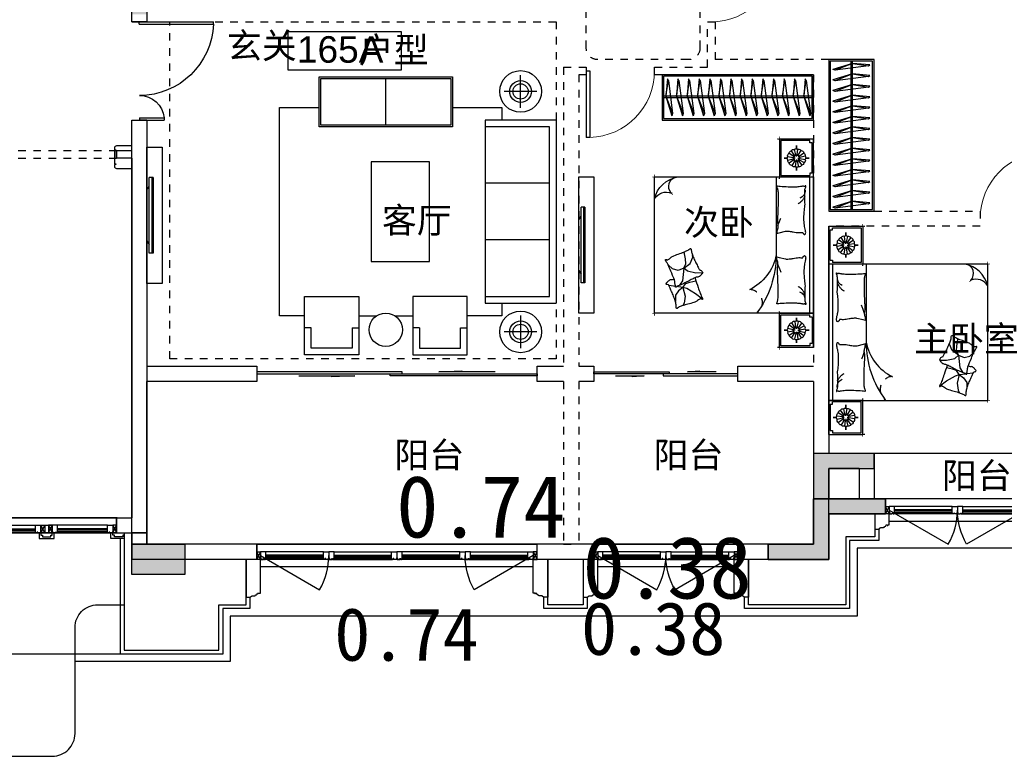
# Model space of a CAD drawing. Header units: millimetres. Extents: x 296296 to 297283, y 219875 to 220035.
# Tile 207 of 256: x 297111 to 297124, y 220002 to 220012. Entities that reach past the tile are written whole.
import ezdxf

# ---------------------------------------------------------------- set-up
doc = ezdxf.new("R2010")
doc.units = ezdxf.units.MM
for name, pattern in [('185洋房-东边套-1F南入（报建版）-旧规$0$DASH', [0.35, 0.25, -0.1]), ('185洋房-东边套-1F南入（报建版）-旧规$0$洋房户型$0$_DASH', [0.6, 0.4, -0.2]), ('185洋房-东边套-1F南入（报建版）-旧规$0$洋房户型$0$CONTINOUS', [0]), ('185洋房-东边套-1F南入（报建版）-旧规$0$洋房户型$0$XU-140-SF-N1$0$DASH', [0.35, 0.25, -0.1]), ('CONTINOUS', [0]), ('DASH', [0.35, 0.25, -0.1]), ('洋房核心筒（1F南入）$0$洋房核心筒（1F南入）$0$DASH', [0.35, 0.25, -0.1])]:
    doc.linetypes.add(name, pattern=pattern)
doc.layers.add('$面积结果', color=7, linetype='Continuous')
doc.layers.add('面积线', color=6, linetype='Continuous')
doc.layers.add('面校面积', color=1, linetype='CONTINOUS', lineweight=0)
doc.styles.add('dw', font='simhei.ttf')
doc.styles.get("Standard").update_dxf_attribs({"font": 'arial.ttf'})

# ---------------------------------------------------------------- blocks, each defined once
blk = doc.blocks.new('洋房核心筒（1F南入）$0$seyesryhertyheryetrye')
at = {"color": 253}
blk.add_lwpolyline([(22073, 23950), (22023, 23950), (22023, 23850), (22073, 23850)], close=True, dxfattribs=at)
for points in [[(22023, 23850), (22073, 23950)], [(22023, 23950), (22073, 23850)]]:
    blk.add_lwpolyline(points, dxfattribs=at)
blk = doc.blocks.new('*U952')
at = {"color": 253}
for points in [[(7870, 815), (7870, 900), (7800, 900), (7800, 820), (7805, 820), (7805, 800), (7840, 800), (7840, 810), (7850, 810), (7850, 800), (7860, 800)], [(8730, 815), (8730, 900), (8800, 900), (8800, 820), (8795, 820), (8795, 800), (8760, 800), (8760, 810), (8750, 810), (8750, 800), (8740, 800)]]:
    blk.add_lwpolyline(points, close=True, dxfattribs=at)
for points in [[(7860, 800), (8740, 800)], [(7870, 900), (8730, 900)], [(7870, 855), (8730, 855)], [(7870, 845), (8730, 845)], [(7870, 835), (8730, 835)], [(7870, 815), (8730, 815)]]:
    blk.add_lwpolyline(points, dxfattribs=at)
blk = doc.blocks.new('*U953')
at = {"color": 253}
for points in [[(8070, 815), (8070, 900), (8000, 900), (8000, 820), (8005, 820), (8005, 800), (8040, 800), (8040, 810), (8050, 810), (8050, 800), (8060, 800)], [(8730, 815), (8730, 900), (8800, 900), (8800, 820), (8795, 820), (8795, 800), (8760, 800), (8760, 810), (8750, 810), (8750, 800), (8740, 800)]]:
    blk.add_lwpolyline(points, close=True, dxfattribs=at)
for points in [[(8060, 800), (8740, 800)], [(8070, 900), (8730, 900)], [(8070, 855), (8730, 855)], [(8070, 845), (8730, 845)], [(8070, 835), (8730, 835)], [(8070, 815), (8730, 815)]]:
    blk.add_lwpolyline(points, dxfattribs=at)
blk = doc.blocks.new('洋房核心筒（1F南入）')
at = {"color": 253}
for p, q in [((12700, 9800), (12700, 7000)), ((12900, 7000), (12900, 9600)), ((12700, 7000), (12900, 7000)), ((12900, 5700), (12700, 5700)), ((12700, 5700), (12700, 5300)), ((12900, 5300), (12900, 5700)), ((12700, 5300), (12700, 250)), ((13100, 5300), (12900, 5300)), ((12900, 5200), (13100, 5200)), ((12900, 5200), (12900, 450)), ((13100, 5200), (13100, 5300)), ((13100, 450), (12900, 450)), ((13100, 250), (13100, 450)), ((13100, 250), (12700, 250))]:
    blk.add_line(p, q, dxfattribs=at)
at = {"color": 253, "linetype": 'DASH'}
for p, q in [((12900, 7000), (12700, 7000)), ((12700, 5700), (12900, 5700)), ((13100, 5300), (13100, 5200))]:
    blk.add_line(p, q, dxfattribs=at)
at = {"color": 253, "linetype": '洋房核心筒（1F南入）$0$洋房核心筒（1F南入）$0$DASH'}
for p, q in [((14600, 5300, 800), (13100, 5300, 800)), ((14600, 5200, 800), (13100, 5200, 800))]:
    blk.add_line(p, q, dxfattribs=at)
at = {"color": 253}
blk.add_lwpolyline([(12900, 5360), (13100, 5360, -0.414214), (13130, 5330), (13130, 5310), (13110, 5310), (13110, 5298), (13130, 5298), (13130, 5125), (13110, 5125), (13110, 5113), (13130, 5113), (13130, 5093, -0.414214), (13100, 5063), (12900, 5063)], format="xyb", dxfattribs=at)
for points in [[(13100, 450), (19100, 450)], [(13000, 250), (13000, 175), (13175, 175), (13175, 250)], [(14125, 250), (14125, 175), (13925, 175), (13925, 250)]]:
    blk.add_lwpolyline(points, dxfattribs=at)
for points in [[(13950, 250), (14100, 250), (14100, 350), (13950, 350)], [(13150, 220), (13150, 250), (13000, 250), (13000, 220), (13020, 220), (13020, 200), (13130, 200), (13130, 220)], [(13950, 220), (13950, 250), (14100, 250), (14100, 220), (14080, 220), (14080, 200), (13970, 200), (13970, 220)]]:
    blk.add_lwpolyline(points, close=True, dxfattribs=at)
at = {"color": 253, "xscale": -1}
for name, p in [('洋房核心筒（1F南入）$0$seyesryhertyheryetrye', (35173, -23600)), ('洋房核心筒（1F南入）$0$seyesryhertyheryetrye', (36023, -23600)), ('*U952', (22900, -550))]:
    blk.add_blockref(name, p, dxfattribs=at)
at = {"color": 253}
for name, p in [('*U953', (5150, -550)), ('洋房核心筒（1F南入）$0$seyesryhertyheryetrye', (-7973, -23600))]:
    blk.add_blockref(name, p, dxfattribs=at)
blk = doc.blocks.new('qAEWTW4ygrewyhreyteutu')
blk.add_hatch(color=253).paths.add_polyline_path([(1011275, 180658), (1011275, 180858), (1010475, 180858), (1010475, 179658), (1009875, 179658), (1009875, 179458), (1010675, 179458), (1010675, 180658)])
blk.add_hatch(color=253).paths.add_polyline_path([(1002175, 179658), (1002175, 179258), (1001475, 179258), (1001475, 179658)], flags=0)
at = {"color": 253}
for points in [[(1009875, 179658), (1009875, 179458), (1010675, 179458), (1010675, 180658), (1011275, 180658), (1011275, 180858), (1010475, 180858), (1010475, 179658), (1009875, 179658)], [(1002175, 179658), (1002175, 179258), (1001475, 179258), (1001475, 179658), (1002175, 179658)]]:
    blk.add_lwpolyline(points, close=True, dxfattribs=at)
blk = doc.blocks.new('dzuerujfysiktuykluyikyuj')
h = blk.add_hatch()
h.set_pattern_fill('钢筋混凝土', color=253, scale=100)
h.set_pattern_definition([(45, (0, 0), (-176.776695, 176.776695), []), (50, (0, 0), (717.26018, -62.75213), [75, -825]), (355, (0, 0), (-138.75133, 752.19213), [60, -660]), (100.4514, (59.8, -5.2), (578.5094, 689.43954), [63.7402, -701.1421]), (46.1842, (0, 200), (1067.24105, -165.519), [112.5, -1237.5]), (96.6356, (88.9, 186.2), (934.6627, 974.1179), [95.6103, -1051.713]), (351.1842, (0, 200), (934.6619, 974.1186), [90, -990]), (21, (100, 150), (596.90705, -402.6189), [75, -825]), (326, (100, 150), (243.31533, 725.15005), [60, -660]), (71.4514, (149.74, 116.45), (840.22263, 322.5305), [63.7402, -701.1421]), (37.5, (0, 0), (12.159855, 332.893854), [0, -652, 0, -670, 0, -662.5]), (7.5, (0, 0), (263.06954, 394.41171), [0, -382, 0, -637, 0, -252.5]), (327.5, (-223, 0), (533.822436, -22.55487), [0, -250, 0, -780, 0, -1035]), (317.5, (-323, 0), (583.18617, 100.10498), [0, -325, 0, -518, 0, -735])])
h.paths.add_polyline_path([(1106525, 389058), (1106525, 387258), (1106275, 387258), (1106275, 389058)])
h.paths.add_polyline_path([(1120675, 389058), (1120675, 387258), (1120425, 387258), (1120425, 389058)])
h.paths.add_polyline_path([(1088475, 389058), (1088475, 387258), (1088225, 387258), (1088225, 389058)])
h.paths.add_polyline_path([(1138725, 389058), (1138725, 387258), (1138475, 387258), (1138475, 389058)])
h.paths.add_polyline_path([(1113575, 387858), (1113575, 384858), (1113375, 384858), (1113375, 387858)])
h.paths.add_polyline_path([(1143675, 392958), (1143675, 391158), (1143475, 391158), (1143475, 392758), (1143175, 392758), (1143175, 392958)])
h.paths.add_polyline_path([(1083475, 392758), (1083475, 391158), (1083275, 391158), (1083275, 392958), (1083775, 392958), (1083775, 392758)])
h.paths.add_polyline_path([(1127075, 392758), (1127075, 391258), (1126875, 391258), (1126875, 392958), (1127425, 392958), (1127425, 392758)])
h.paths.add_polyline_path([(1100075, 392958), (1100075, 391258), (1099875, 391258), (1099875, 392758), (1099525, 392758), (1099525, 392958)])
h.paths.add_polyline_path([(1132275, 392958), (1132275, 391258), (1132075, 391258), (1132075, 392758), (1131725, 392758), (1131725, 392958)])
h.paths.add_polyline_path([(1094875, 392758), (1094875, 391258), (1094675, 391258), (1094675, 392958), (1095225, 392958), (1095225, 392758)])
h.paths.add_polyline_path([(1113975, 380258), (1113975, 380058), (1113375, 380058), (1113375, 381858), (1113575, 381858), (1113575, 380258)])
h.paths.add_polyline_path([(1145775, 392358), (1145775, 390658), (1145575, 390658), (1145575, 392158), (1145125, 392158), (1145125, 392358)])
h.paths.add_polyline_path([(1081375, 392158), (1081375, 390658), (1081175, 390658), (1081175, 392358), (1081825, 392358), (1081825, 392158)])
h.paths.add_polyline_path([(1141975, 380058), (1141975, 379458), (1141175, 379458), (1141175, 379658), (1141775, 379658), (1141775, 380258), (1142725, 380258), (1142725, 380058)])
h.paths.add_polyline_path([(1109775, 380058), (1109775, 379458), (1108975, 379458), (1108975, 379658), (1109575, 379658), (1109575, 380258), (1110525, 380258), (1110525, 380058)])
h.paths.add_polyline_path([(1117975, 379658), (1117975, 379458), (1117175, 379458), (1117175, 380058), (1116425, 380058), (1116425, 380258), (1117375, 380258), (1117375, 379658)])
h.paths.add_polyline_path([(1085775, 379658), (1085775, 379458), (1084975, 379458), (1084975, 380058), (1084225, 380058), (1084225, 380258), (1085175, 380258), (1085175, 379658)])
h.paths.add_polyline_path([(1115675, 392758), (1115675, 391158), (1115475, 391158), (1115475, 392158), (1115175, 392158), (1115175, 392358), (1115475, 392358), (1115475, 392958), (1115975, 392958), (1115975, 392758)])
h.paths.add_polyline_path([(1111475, 392158), (1111475, 391158), (1111275, 391158), (1111275, 392758), (1110975, 392758), (1110975, 392958), (1111475, 392958), (1111475, 392358), (1111775, 392358), (1111775, 392158)])
h.paths.add_polyline_path([(1130800, 387258), (1130800, 386658), (1128350, 386658), (1128350, 387258), (1128550, 387258), (1128550, 386858), (1130600, 386858), (1130600, 387258)])
h.paths.add_polyline_path([(1098600, 387258), (1098600, 386658), (1096150, 386658), (1096150, 387258), (1096350, 387258), (1096350, 386858), (1098400, 386858), (1098400, 387258)])
h.paths.add_polyline_path([(1128550, 389158), (1128550, 388743), (1128350, 388743), (1128350, 389358), (1130800, 389358), (1130800, 388743), (1130600, 388743), (1130600, 389158)])
h.paths.add_polyline_path([(1098600, 389358), (1098600, 388743), (1098400, 388743), (1098400, 389158), (1096350, 389158), (1096350, 388743), (1096150, 388743), (1096150, 389358)])
h.paths.add_polyline_path([(1125275, 392958), (1125275, 390058), (1125075, 390058), (1125075, 392758), (1124675, 392758), (1124675, 392958)])
h.paths.add_polyline_path([(1101875, 392758), (1101875, 390058), (1101675, 390058), (1101675, 392958), (1102275, 392958), (1102275, 392758)])
h.paths.add_polyline_path([(1093075, 392958), (1093075, 390058), (1092875, 390058), (1092875, 392758), (1092475, 392758), (1092475, 392958)])
h.paths.add_polyline_path([(1134075, 392758), (1134075, 390058), (1133875, 390058), (1133875, 392958), (1134475, 392958), (1134475, 392758)])
h.paths.add_polyline_path([(1145775, 383408), (1145775, 380058), (1145175, 380058), (1145175, 380258), (1145575, 380258), (1145575, 383408)])
h.paths.add_polyline_path([(1081775, 380258), (1081775, 380058), (1081175, 380058), (1081175, 383408), (1081375, 383408), (1081375, 380258)])
h.paths.add_polyline_path([(1100775, 386658), (1100775, 388108), (1100575, 388108), (1100575, 386658)])
h.paths.add_polyline_path([(1100775, 388708), (1100775, 389358), (1099875, 389358), (1099875, 389158), (1100575, 389158), (1100575, 388708)])
h.paths.add_polyline_path([(1126375, 386658), (1126375, 388108), (1126175, 388108), (1126175, 386658)])
h.paths.add_polyline_path([(1126375, 388708), (1126375, 389158), (1127075, 389158), (1127075, 389358), (1126175, 389358), (1126175, 388708)])
h.paths.add_polyline_path([(1094175, 389158), (1094175, 386658), (1093975, 386658), (1093975, 389358), (1094875, 389358), (1094875, 389158)])
h.paths.add_polyline_path([(1132975, 389358), (1132975, 386658), (1132775, 386658), (1132775, 389158), (1132075, 389158), (1132075, 389358)])
h.paths.add_polyline_path([(1088475, 392958), (1088475, 392158), (1088075, 392158), (1088075, 392958)])
h.paths.add_polyline_path([(1106675, 392958), (1106675, 392158), (1106275, 392158), (1106275, 392958)])
h.paths.add_polyline_path([(1094175, 379658), (1094175, 379258), (1093475, 379258), (1093475, 379658)])
h.paths.add_polyline_path([(1101275, 379658), (1101275, 379258), (1100575, 379258), (1100575, 379658)])
h.paths.add_polyline_path([(1126375, 379658), (1126375, 379258), (1125675, 379258), (1125675, 379658)])
h.paths.add_polyline_path([(1133475, 379658), (1133475, 379258), (1132775, 379258), (1132775, 379658)])
h.paths.add_polyline_path([(1138875, 392958), (1138875, 392158), (1138475, 392158), (1138475, 392958)])
h.paths.add_polyline_path([(1120675, 392958), (1120675, 392158), (1120275, 392158), (1120275, 392958)])
at = {"color": 253}
for points in [[(1141975, 380058), (1141975, 379458), (1141175, 379458), (1141175, 379658), (1141775, 379658), (1141775, 380258), (1142725, 380258), (1142725, 380058), (1141975, 380058)], [(1133475, 379658), (1133475, 379258), (1132775, 379258), (1132775, 379658), (1133475, 379658)]]:
    blk.add_lwpolyline(points, close=True, dxfattribs=at)
blk = doc.blocks.new('eqrujhe5tjyrk6ryakyrkjyrautu')
at = {"color": 253}
blk.add_lwpolyline([(862235, 428424), (860735, 428424), (860735, 427924), (862235, 427924)], close=True, dxfattribs=at)
for s, height, p in [('玄关', 337.6, (859931, 428074)), ('165A', 350, (860855, 428018)), ('户型', 337.6, (861672, 428018)), ('客厅', 337.6, (861977, 425769)), ('次卧', 337.6, (865964, 425743)), ('主卧室', 337.6, (869003, 424202)), ('阳台', 337.6, (862142, 422670)), ('阳台', 337.6, (865564, 422670)), ('阳台', 337.6, (869371, 422397))]:
    blk.add_text(s, height=height, dxfattribs=at).set_placement(p)
blk = doc.blocks.new('*U1017')
at = {"color": 253}
blk.add_lwpolyline([(0, 460), (0, -40), (50, -40), (50, -37), (57, -37), (57, -34), (60, -34, 0.414214), (67, -27), (67, -24), (74, -24), (74, -21), (115, -21), (115, -16), (125, -16), (125, -6), (130, -6, 0.403991), (150, 15), (160, 15), (160, 12, 1), (170, 12), (170, 15), (190, 15), (190, 460)], format="xyb", dxfattribs=at)
blk = doc.blocks.new('*U1018')
at = {"color": 253}
blk.add_lwpolyline([(0, 160), (0, -40), (50, -40), (50, -37), (57, -37), (57, -34), (60, -34, 0.414214), (67, -27), (67, -24), (74, -24), (74, -21), (115, -21), (115, -16), (125, -16), (125, -6), (130, -6, 0.403991), (150, 15), (160, 15), (160, 12, 1), (170, 12), (170, 15), (190, 15), (190, 160)], format="xyb", dxfattribs=at)
blk = doc.blocks.new('*U1019')
at = {"color": 253}
blk.add_lwpolyline([(0, 460), (0, -40), (50, -40), (50, -37), (57, -37), (57, -34), (60, -34, 0.414214), (67, -27), (67, -24), (74, -24), (74, -21), (115, -21), (115, -16), (125, -16), (125, -6), (130, -6, 0.403991), (150, 15), (160, 15), (160, 12, 1), (170, 12), (170, 15), (190, 15), (190, 460)], format="xyb", dxfattribs=at)
blk = doc.blocks.new('*U1021')
at = {"color": 253}
for points in [[(7970, 815), (7970, 900), (7900, 900), (7900, 820), (7905, 820), (7905, 800), (7940, 800), (7940, 810), (7950, 810), (7950, 800), (7960, 800)], [(8730, 815), (8730, 900), (8800, 900), (8800, 820), (8795, 820), (8795, 800), (8760, 800), (8760, 810), (8750, 810), (8750, 800), (8740, 800)]]:
    blk.add_lwpolyline(points, close=True, dxfattribs=at)
for points in [[(7960, 800), (8740, 800)], [(7970, 900), (8730, 900)], [(7970, 855), (8730, 855)], [(7970, 845), (8730, 845)], [(7970, 835), (8730, 835)], [(7970, 815), (8730, 815)]]:
    blk.add_lwpolyline(points, dxfattribs=at)
blk = doc.blocks.new('185洋房外包（1F南入）-东(报建版）$0$seyesryhertyheryetrye')
at = {"color": 253}
blk.add_lwpolyline([(22073, 23950), (22023, 23950), (22023, 23850), (22073, 23850)], close=True, dxfattribs=at)
for points in [[(22023, 23850), (22073, 23950)], [(22023, 23950), (22073, 23850)]]:
    blk.add_lwpolyline(points, dxfattribs=at)
blk = doc.blocks.new('185洋房外包（1F南入）-东(报建版）')
at = {"color": 253, "linetype": 'Continuous'}
for p, q in [((29250, 700), (28300, 700)), ((28300, 700), (28300, 100)), ((29250, 500), (29250, 700)), ((29250, 500), (28500, 500)), ((28500, 500), (28500, -100)), ((19300, 250), (19300, -100)), ((19500, 250), (19300, 250)), ((19500, 250), (19500, 100)), ((20950, 100), (19500, 100)), ((20950, -100), (20950, 100)), ((25400, 100), (24650, 100)), ((24650, -100), (24650, 100)), ((25400, -100), (25400, 100)), ((28300, 100), (27300, 100)), ((27300, -100), (27300, 100)), ((20950, -100), (19300, -100)), ((25400, -100), (24650, -100)), ((28500, -100), (27300, -100))]:
    blk.add_line(p, q, dxfattribs=at)
at = {"color": 253}
for points in [[(16100, 13850), (30575, 13850), (30575, 13250), (32750, 13250), (32750, 11315), (33050, 11315), (33050, 3185), (32750, 3185), (32750, 50), (28875, 50), (28875, -850), (20600, -850), (20600, -1450), (18550, -1450)], [(31150, 700), (29250, 700)], [(29110, 500), (29110, 200), (28725, 200), (28725, -700), (27440, -700), (27440, -100)], [(31100, 400), (29300, 400)], [(29160, 300), (29160, 150), (28775, 150), (28775, -750), (27390, -750), (27390, -600)], [(20860, -600), (20860, -750), (20500, -750), (20500, -1350), (19150, -1350), (19150, 175)], [(19200, 250), (19200, -1300), (20450, -1300), (20450, -700), (20810, -700), (20810, -100)], [(24650, 100), (20950, 100)], [(27300, 100), (25400, 100)], [(25260, -100), (25260, -700), (24790, -700), (24790, -100)], [(24600, -200), (21000, -200)], [(27250, -200), (25450, -200)], [(25310, -600), (25310, -750), (24740, -750), (24740, -600)], [(19150, -1350), (16100, -1350)]]:
    blk.add_lwpolyline(points, dxfattribs=at)
for points in [[(29300, 550), (30079, 100, 0.131652), (30200, 550)], [(31100, 550), (30321, 100, -0.131652), (30200, 550)], [(21000, -50), (21779, -500, 0.131652), (21900, -50)], [(24600, -50), (23821, -500, -0.131652), (23700, -50)], [(25450, -50), (26229, -500, 0.131652), (26350, -50)], [(27250, -50), (26471, -500, -0.131652), (26350, -50)], [(16100, -2700), (18250, -2700, 0.414214), (18550, -2400), (18550, -1000, -0.414214), (18850, -700), (19200, -700)]]:
    blk.add_lwpolyline(points, format="xyb", dxfattribs=at)
at = {"color": 253, "xscale": -1}
for name, p in [('185洋房外包（1F南入）-东(报建版）$0$seyesryhertyheryetrye', (51323, -23350)), ('*U1021', (38100, -300)), ('185洋房外包（1F南入）-东(报建版）$0$seyesryhertyheryetrye', (43023, -23950)), ('*U1021', (29800, -900)), ('*U1021', (31600, -900)), ('185洋房外包（1F南入）-东(报建版）$0$seyesryhertyheryetrye', (47473, -23950)), ('*U1021', (34250, -900)), ('*U1019', (24790, -560)), ('*U1017', (27440, -560))]:
    blk.add_blockref(name, p, dxfattribs=at)
at = {"color": 253}
for name, p in [('*U1021', (22300, -300)), ('*U1021', (14000, -900)), ('*U1021', (15800, -900)), ('185洋房外包（1F南入）-东(报建版）$0$seyesryhertyheryetrye', (2577, -23950)), ('*U1021', (18450, -900)), ('185洋房外包（1F南入）-东(报建版）$0$seyesryhertyheryetrye', (5227, -23950))]:
    blk.add_blockref(name, p, dxfattribs=at)
at = {"color": 253, "extrusion": (0, 0, -1), "xscale": -1, "zscale": -1}
for name, p in [('*U1018', (-29110, 340)), ('*U1019', (-20810, -560)), ('*U1019', (-25260, -560))]:
    blk.add_blockref(name, p, dxfattribs=at)
blk = doc.blocks.new('185洋房-东边套-1F南入（报建版）-旧规$0$洋房户型$0$11A$C643C1FD2')
at = {"color": 253}
for points in [[(28, 343, -0.263368), (0, 361, -0.494818), (9, 380, -0.049225), (27, 382, -0.036831), (51, 380, -0.031893), (89, 372, 0.035782), (122, 365, 0.032941), (212, 359, 0.026564), (323, 365, 0.017905), (361, 370, -0.033397), (381, 373, -0.03204), (418, 372, 0.018442), (482, 369, 0.010837), (547, 370, 0.014624), (595, 373, 0.111249), (618, 380, -0.153708), (635, 384, -0.076444), (642, 382, -0.215512), (644, 380, -0.585858), (641, 377, 0.363489), (636, 375, 0.191716), (636, 363, -0.129675), (638, 346, -0.01735), (635, 330, 0.019326), (633, 315, 0.018818), (626, 246, 0.021828), (625, 187, 0.006204), (627, 153, 0.001963), (633, 46, 0.028341), (637, 10, -0.117014), (636, 1, -0.36606), (635, 0, -0.03973), (621, 3, -0.048309), (608, 8, 0.062981), (597, 12, 0.04058), (574, 16, 0.014345), (507, 18, 0.005484), (381, 17, 0.007153), (285, 14, 0.008762), (243, 12, -0.008153), (197, 9, -0.06251), (140, 13, 0.078669), (94, 15, 0.047825), (72, 10, -0.034494), (41, 3, -0.023571), (16, 0, -0.510228), (15, 1), (22, 31), (43, 114, 0.073041), (45, 133, 0.023305), (39, 194, 0.018299), (35, 217, -0.01097), (28, 255, -0.042281), (25, 290, -0.027201), (28, 343)], [(502, 369, 0.027842), (478, 358, 0.048685), (466, 350, 0.023666), (438, 326, 0.031223), (419, 305, 0.046801), (413, 297, 0.023191), (405, 281)], [(584, 375, 0.088153), (549, 371, 0.088153), (518, 356, 0.077547), (496, 334, 0.077547), (482, 307)], [(118, 16, 0.009729), (146, 25, 0.009729), (173, 35, 0.007971), (194, 44, 0.007971), (216, 54)]]:
    blk.add_lwpolyline(points, format="xyb", dxfattribs=at)
blk = doc.blocks.new('185洋房-东边套-1F南入（报建版）-旧规$0$洋房户型$0$11A$C5A527934')
at = {"color": 253}
for p, q in [((123, 492), (194, 399)), ((194, 399), (262, 281)), ((347, 321), (365, 401)), ((469, 493), (467, 400)), ((467, 400), (491, 290)), ((162, 260), (70, 248)), ((278, 232), (162, 260)), ((262, 281), (278, 232)), ((278, 232), (329, 269)), ((329, 269), (347, 321)), ((491, 290), (531, 243)), ((531, 243), (593, 327)), ((531, 243), (591, 268)), ((591, 268), (653, 265)), ((593, 327), (678, 361)), ((653, 265), (741, 250)), ((678, 361), (700, 358)), ((70, 248), (37, 230)), ((174, 132), (91, 132)), ((233, 175), (174, 132)), ((278, 232), (233, 175)), ((278, 232), (288, 147)), ((290, 134), (301, 49)), ((319, 194), (308, 186)), ((364, 226), (319, 194)), ((531, 243), (364, 226)), ((531, 243), (503, 169)), ((503, 169), (521, 95)), ((741, 250), (744, 244)), ((521, 95), (570, 39))]:
    blk.add_line(p, q, dxfattribs=at)
blk.add_lwpolyline([(405, 392, -0.025626), (395, 394, -0.0108), (278, 432, -0.00456), (199, 460, -0.01125), (168, 472, -0.069394), (151, 482, 0.079756), (136, 490, 0.106399), (123, 492, 0.328642), (119, 489, 0.299547), (121, 483, -0.189917), (126, 475, -0.033518), (127, 466, -0.075627), (127, 462, -0.053489), (124, 455, -0.017838), (113, 435, -0.038394), (98, 413, 0.059529), (88, 399, 0.035943), (79, 375, 0.011245), (56, 298, 0.006203), (47, 262, -0.010783), (41, 242, -0.019485), (37, 230, -0.005062), (19, 184, -0.101392), (4, 162, 0.223768), (0, 150, 0.25558), (3, 145, 0.081563), (17, 141, 0.071805), (32, 141, -0.069985), (48, 141, -0.03546), (102, 129, -0.029432), (164, 107, -0.001554), (194, 94, 0.00152), (224, 81, 0.004735), (256, 67, -0.00382), (296, 51, -0.296001), (315, 22, 0.649774), (335, 14, 0.02319), (339, 18, -0.0288), (342, 21, -0.005727), (348, 27, 0.004358), (356, 33, 0.027528), (371, 49, 0.046214), (379, 59, 0.194121), (381, 74, -0.133719), (382, 96, -0.005779), (389, 115, -0.008882)], format="xyb", dxfattribs=at)
blk.add_lwpolyline([(770, 299, 0.101392), (787, 321, -0.223768), (792, 332, -0.25558), (790, 337, -0.081563), (776, 342, -0.071805), (761, 344, 0.069985), (745, 345, 0.03546), (693, 361, 0.029432), (632, 388, 0.001554), (603, 403, -0.00152), (574, 418, -0.004735), (543, 434, 0.00382), (505, 453, 0.296001), (488, 484, 0.265444), (469, 493, -0.02319), (465, 489, 0.0288), (461, 486, 0.005727), (455, 482, -0.004358), (447, 475, -0.027528), (430, 461, -0.046214), (422, 452, -0.194121), (418, 437, 0.133719), (415, 415, 0.011505), (399, 377, 0.008882), (375, 329, 0.012426), (341, 267, -0.033612), (330, 244), (309, 193), (293, 154, 0.224341), (280, 142, -0.722772), (280, 134, -0.103513), (283, 134, 0.053465), (290, 134, 0.030109), (311, 130, -0.031436), (331, 126, -0.05324), (344, 125, 0.05518), (357, 125, 0.056271), (380, 119, 0.0108), (493, 73, 0.00456), (570, 39, 0.01125), (600, 24, 0.069394), (616, 12, -0.079756), (631, 3, -0.106399), (644, 0, -0.328642), (647, 3, -0.299547), (646, 9, 0.189917), (641, 17, 0.033518), (641, 26, 0.075627), (642, 30, 0.053489), (645, 37, 0.017838), (657, 56, 0.038394), (675, 77, -0.059529), (685, 91, -0.035943), (696, 113, -0.011245), (725, 189, -0.006203), (737, 224, 0.010783), (744, 244, 0.019485), (749, 255, 0.005062)], format="xyb", close=True, dxfattribs=at)
blk = doc.blocks.new('185洋房-东边套-1F南入（报建版）-旧规$0$洋房户型$0$11cdx床头灯2.0')
at = {"color": 253}
for p, q in [((0, 122), (0, 165)), ((-122, 0), (-165, 0)), ((-42, 10), (-114, 27)), ((-35, 25), (-95, 69)), ((-22, 37), (-61, 100)), ((-19, 0), (-38, 0)), ((-7, 42), (-18, 116)), ((0, 19), (0, 38)), ((10, 42), (27, 114)), ((19, 0), (38, 0)), ((25, 35), (69, 95)), ((37, 22), (100, 61)), ((42, 7), (116, 18)), ((122, 0), (165, 0)), ((-42, -7), (-116, -18)), ((-37, -22), (-100, -61)), ((-25, -35), (-69, -95)), ((-27, -114), (-10, -42)), ((0, -19), (0, -38)), ((0, -122), (0, -165)), ((19, -114), (7, -42)), ((63, -99), (23, -36)), ((35, -25), (96, -67)), ((42, -10), (114, -26))]:
    blk.add_line(p, q, dxfattribs=at)
for points in [[(0, 165), (0, 122)], [(-165, 0), (-122, 0)], [(165, 0), (122, -2)], [(0, -165), (0, -122)]]:
    blk.add_lwpolyline(points, dxfattribs=at)
for radius in [42.9, 38.2]:
    blk.add_circle((0, 0), radius, dxfattribs=at)
for centre, start, end in [((-82, 3), 142.9809, 212.5445), ((-75, 34), 120.4809, 190.0445), ((-56, 60), 97.9809, 167.5445), ((-28, 77), 75.4809, 145.0445), ((3, 82), 52.9809, 122.5445), ((34, 75), 30.4809, 100.0445), ((60, 56), 7.9809, 77.5445), ((77, 28), 345.4809, 55.0445), ((82, -3), 322.9809, 32.5445), ((-77, -28), 165.4809, 235.0445), ((-60, -56), 187.9809, 257.5445), ((-34, -75), 210.4809, 280.0445), ((-3, -82), 232.9809, 302.5445), ((28, -77), 255.4809, 325.0445), ((56, -60), 277.9809, 347.5445), ((75, -34), 300.4809, 10.0445)]:
    blk.add_arc(centre, 40.1, start, end, dxfattribs=at)
blk = doc.blocks.new('*U1344')
at = {"color": 253}
for p, q in [((-900, 0), (-1350, 0)), ((-1350, 0), (-1350, -450)), ((-1350, 0), (1400, 0)), ((900, 0), (-900, 0)), ((-900, 0), (-900, -2100)), ((-900, -450), (-900, 0)), ((900, -2100), (900, 0)), ((900, -450), (900, 0)), ((900, 0), (1400, 0)), ((1400, 0), (1400, -450)), ((-1330, -50), (-1330, -430)), ((-920, -430), (-920, -50)), ((900, -52), (-900, -52)), ((920, -430), (920, -50)), ((1380, -50), (1380, -430)), ((-1350, -450), (-900, -450)), ((-1330, -430), (-920, -430)), ((1400, -450), (900, -450)), ((1380, -430), (920, -430)), ((-900, -2100), (900, -2100))]:
    blk.add_line(p, q, dxfattribs=at)
at = {"color": 253, "linetype": '185洋房-东边套-1F南入（报建版）-旧规$0$洋房户型$0$CONTINOUS', "ltscale": 2.5}
blk.add_line((900, -494), (-130, -494), dxfattribs=at)
at = {"color": 253}
for points in [[(-1300, -20), (-1300, -50), (-1330, -50)], [(-950, -20), (-1300, -20)], [(-950, -20), (-950, -50), (-920, -50)], [(950, -20), (950, -50), (920, -50)], [(950, -20), (1350, -20)], [(1350, -20), (1350, -50), (1380, -50)]]:
    blk.add_lwpolyline(points, dxfattribs=at)
for points in [[(-1350, -333, 0, 18, 0), (-1350, -479, 10, 10, 0)], [(-900, -350, 0, 10, 0), (-900, -478, 10, 10, 0)], [(900, -350, 0, 10, 0), (900, -478, 10, 10, 0)], [(1400, -333, 0, 18, 0), (1400, -479, 10, 10, 0)], [(-1381, -450, 10, 0, 0), (-1203, -450, 10, 10, 0)], [(-873, -450, 18, 0, 0), (-1032, -450, 10, 10, 0)], [(873, -450, 18, 0, 0), (1032, -450, 10, 10, 0)], [(1431, -450, 10, 0, 0), (1253, -450, 10, 10, 0)], [(668, -1859, 10, 0, 0.374242), (834, -1895, 10, 10, -2.21586)], [(686, -1864, 10, 0, -0.177019), (693, -1996, 10, 10, 2.21586)], [(-900, -2005, 0, 10, 0), (-900, -2130, 10, 10, 0)], [(900, -1959, 0, 10, 0), (900, -2130, 10, 10, 0)], [(-658, -2100, 0, 10, 0), (-930, -2100, 10, 10, 0)], [(775, -2100, 0, 10, 0), (930, -2100, 10, 10, 0)]]:
    blk.add_lwpolyline(points, format="xyseb", dxfattribs=at)
at = {"color": 253, "linetype": '185洋房-东边套-1F南入（报建版）-旧规$0$洋房户型$0$CONTINOUS', "ltscale": 2.5}
for centre, radius, start, end in [((-129, -1776), 1282, 90.0349, 126.977), ((-11, -1125), 642, 100.6846, 154.0789), ((516, -1721), 392, 284.3566, 348.6983), ((774, -1782), 130, 228.545, 346.4387), ((519, -1945), 181, 301.1833, 22.2062)]:
    blk.add_arc(centre, radius, start, end, dxfattribs=at)
at = {"color": 253, "linetype": '185洋房-东边套-1F南入（报建版）-旧规$0$洋房户型$0$XU-140-SF-N1$0$DASH', "ltscale": 2.5}
blk.add_arc((-758, -855), 176, 5.1884, 143.8787, dxfattribs=at)
at = {"color": 253, "xscale": -1}
for name, p in [('185洋房-东边套-1F南入（报建版）-旧规$0$洋房户型$0$11cdx床头灯2.0', (-1125, -225)), ('185洋房-东边套-1F南入（报建版）-旧规$0$洋房户型$0$11A$C643C1FD2', (-140, -486))]:
    blk.add_blockref(name, p, dxfattribs=at)
at = {"color": 253}
for name, p in [('185洋房-东边套-1F南入（报建版）-旧规$0$洋房户型$0$11A$C643C1FD2', (140, -486)), ('185洋房-东边套-1F南入（报建版）-旧规$0$洋房户型$0$11cdx床头灯2.0', (1150, -225)), ('185洋房-东边套-1F南入（报建版）-旧规$0$洋房户型$0$11A$C5A527934', (-836, -1956))]:
    blk.add_blockref(name, p, dxfattribs=at)
blk = doc.blocks.new('185洋房-东边套-1F南入（报建版）-旧规$0$洋房户型$0$11A$C17570B11')
at = {"color": 253}
for p, q in [((0, 0), (-211, -33)), ((0, 0), (229, -90)), ((-211, -33), (-230, -20)), ((-211, -33), (229, -90)), ((229, -90), (259, -79))]:
    blk.add_line(p, q, dxfattribs=at)
blk.add_lwpolyline([(-230, -20), (0, 0), (259, -79)], dxfattribs=at)
blk = doc.blocks.new('*U1350')
at = {"color": 253}
for points in [[(50, 0), (2050, 0), (2050, -600), (50, -600)], [(70, -20), (2030, -20), (2030, -580), (70, -580)]]:
    blk.add_lwpolyline(points, close=True, dxfattribs=at)
for points in [[(70, -285), (2030, -285)], [(70, -305), (2030, -305)]]:
    blk.add_lwpolyline(points, dxfattribs=at)
at = {"color": 253, "rotation": 270}
for p in [(180, -285), (320, -285), (460, -285), (600, -285), (740, -285), (880, -285), (1020, -285), (1160, -285), (1300, -285), (1440, -285), (1580, -285), (1720, -285), (1860, -285), (2000, -285)]:
    blk.add_blockref('185洋房-东边套-1F南入（报建版）-旧规$0$洋房户型$0$11A$C17570B11', p, dxfattribs=at)
blk = doc.blocks.new('*U1369')
at = {"color": 253}
for p, q in [((82, 1227), (31, 1227)), ((31, 1110), (31, 1227)), ((65, 1227), (65, 227)), ((82, 1227), (82, 227)), ((0, 1063), (31, 1110)), ((0, 391), (0, 1063)), ((31, 345), (31, 1110)), ((0, 391), (31, 345)), ((31, 227), (31, 345)), ((82, 227), (31, 227))]:
    blk.add_line(p, q, dxfattribs=at)
blk.add_lwpolyline([(200, -173), (0, -173), (0, 1627), (200, 1627)], close=True, dxfattribs=at)
blk = doc.blocks.new('185洋房-东边套-1F南入（报建版）-旧规$0$洋房户型$0$11Sofa_1_ICDA')
at = {"color": 253}
for p, q in [((-850, 1100), (-850, -1100)), ((0, 1100), (-850, 1100)), ((0, 1100), (0, -1100)), ((-80, 1020), (-850, 1020)), ((-80, -1020), (-80, 1020)), ((-80, 340), (-850, 340)), ((-80, -340), (-850, -340)), ((-850, -1020), (-80, -1020)), ((-850, -1100), (0, -1100))]:
    blk.add_line(p, q, dxfattribs=at)
blk = doc.blocks.new('185洋房-东边套-1F南入（报建版）-旧规$0$洋房户型$0$11Sofa_4_ICDA')
at = {"color": 253}
for p, q in [((80, 325), (0, 325)), ((80, 325), (25, 325)), ((571, 325), (625, 325)), ((571, 325), (651, 325))]:
    blk.add_line(p, q, dxfattribs=at)
for points in [[(651, 0), (651, 700), (0, 700), (0, 0), (651, 0), (651, 325)], [(80, 325), (80, 80), (571, 80), (571, 325)], [(80, 325), (80, 80), (571, 80), (571, 325)]]:
    blk.add_lwpolyline(points, dxfattribs=at)
blk = doc.blocks.new('185洋房-东边套-1F南入（报建版）-旧规$0$洋房户型$0$11Sofa_5_ICDA')
at = {"color": 253}
for points in [[(0, 0), (1600, 0), (1600, -600), (0, -600)], [(20, -20), (1580, -20), (1580, -580), (20, -580)]]:
    blk.add_lwpolyline(points, close=True, dxfattribs=at)
blk.add_lwpolyline([(800, -580), (800, -20)], dxfattribs=at)
blk = doc.blocks.new('*U1371')
at = {"color": 253}
for p, q in [((-425, 1246), (-425, 1639)), ((-229, 1443), (-621, 1443)), ((-2367, -1249), (-2149, -1249)), ((-1937, -1249), (-1718, -1249)), ((-425, -1246), (-425, -1639)), ((-229, -1443), (-621, -1443))]:
    blk.add_line(p, q, dxfattribs=at)
for points in [[(-3018, -1249), (-3318, -1249), (-3318, 1249), (-2843, 1249)], [(-1243, 1249), (-650, 1249), (-650, 1100)], [(-650, -1100), (-650, -1249), (-1067, -1249)]]:
    blk.add_lwpolyline(points, dxfattribs=at)
blk.add_lwpolyline([(-1519, -600), (-1519, 600), (-2219, 600), (-2219, -600)], close=True, dxfattribs=at)
for centre, radius in [((-425, 1443), 250), ((-425, 1443), 131), ((-425, 1443), 91.6), ((-2043, -1418), 200), ((-425, -1443), 250), ((-425, -1443), 131), ((-425, -1443), 91.6)]:
    blk.add_circle(centre, radius, dxfattribs=at)
for name, p in [('185洋房-东边套-1F南入（报建版）-旧规$0$洋房户型$0$11Sofa_5_ICDA', (-2843, 1620)), ('185洋房-东边套-1F南入（报建版）-旧规$0$洋房户型$0$11Sofa_1_ICDA', (0, 0)), ('185洋房-东边套-1F南入（报建版）-旧规$0$洋房户型$0$11Sofa_4_ICDA', (-1718, -1720))]:
    blk.add_blockref(name, p, dxfattribs=at)
at = {"color": 253, "xscale": -1}
blk.add_blockref('185洋房-东边套-1F南入（报建版）-旧规$0$洋房户型$0$11Sofa_4_ICDA', (-2367, -1720), dxfattribs=at)
blk = doc.blocks.new('*U1392')
at = {"color": 253}
for points in [[(2600, 0), (4600, 0), (4600, -600), (2600, -600)], [(2620, -20), (4580, -20), (4580, -580), (2620, -580)]]:
    blk.add_lwpolyline(points, close=True, dxfattribs=at)
for points in [[(2620, -285), (4580, -285)], [(2620, -305), (4580, -305)]]:
    blk.add_lwpolyline(points, dxfattribs=at)
at = {"color": 253, "rotation": 270}
for p in [(2730, -285), (2870, -285), (3010, -285), (3150, -285), (3290, -285), (3430, -285), (3570, -285), (3710, -285), (3850, -285), (3990, -285), (4130, -285), (4270, -285), (4410, -285), (4550, -285)]:
    blk.add_blockref('185洋房-东边套-1F南入（报建版）-旧规$0$洋房户型$0$11A$C17570B11', p, dxfattribs=at)
blk = doc.blocks.new('185洋房-东边套-1F南入（报建版）-旧规$0$洋房户型$0$$DorLib2D$00000001')
at = {"color": 253}
for p, q in [((0.45, 0.975), (0.5, 0.975)), ((0.45, 0), (0.45, 0.975)), ((0.5, 0), (0.5, 0.975)), ((0.5, 0), (0.45, 0))]:
    blk.add_line(p, q, dxfattribs=at)
at = {"color": 253, "lineweight": 13}
blk.add_arc((0.475, 0), 0.975, 91.4693, 180, dxfattribs=at)
blk = doc.blocks.new('185洋房-东边套-1F南入（报建版）-旧规$0$洋房户型$0$$DORLIB2D$00000131')
at = {"color": 253, "lineweight": -2}
for p, q in [((0.15, 0.125), (0.2319, 0.1973)), ((0.2319, 0.1973), (0.2319, 0.125)), ((-0.5, 0.125), (-0.5, 0)), ((0.0192, 0.125), (-0.5, 0.125)), ((0.0192, 0), (0.0192, 0.125)), ((0.35, 0.125), (0.15, 0.125)), ((-0.5, 0), (0.0192, 0)), ((-0.024, 0), (0.5, 0)), ((-0.024, -0.125), (-0.024, 0)), ((0.5, 0), (0.5, -0.125)), ((-0.35, -0.125), (-0.15, -0.125)), ((-0.2319, -0.1973), (-0.2319, -0.125)), ((-0.15, -0.125), (-0.2319, -0.1973)), ((0.5, -0.125), (-0.024, -0.125))]:
    blk.add_line(p, q, dxfattribs=at)
blk = doc.blocks.new('185洋房-东边套-1F南入（报建版）-旧规$0$洋房户型$0$$DorLib2D$00000225')
at = {"color": 253}
for p, q in [((0.475, -0.0014), (0.475, 0.7521)), ((0.475, 0.7521), (0.5, 0.7521)), ((0.5, -0.0014), (0.5, 0.7521)), ((-0.5, 0), (-0.5, 0.252)), ((-0.475, 0.252), (-0.5, 0.252)), ((-0.475, 0), (-0.475, 0.252)), ((-0.475, 0), (-0.5, 0)), ((0.475, -0.0014), (0.5, -0.0014))]:
    blk.add_line(p, q, dxfattribs=at)
for centre, radius, start, end in [((0.5046, -0.0019), 0.7546, 92.24927, 179.72377), ((-0.5008, 0.0026), 0.2508, 359.78987, 84.09744)]:
    blk.add_arc(centre, radius, start, end, dxfattribs=at)
blk = doc.blocks.new('185洋房-东边套-1F南入（报建版）-旧规')
at = {"color": 253, "linetype": 'Continuous'}
for p, q in [((12700, 9800), (12700, 7000)), ((12900, 7000), (12900, 9600)), ((12700, 7000), (12900, 7000)), ((12900, 5700), (12700, 5700)), ((12700, 5700), (12700, 2450)), ((12900, 2350), (12900, 5700)), ((3700, 2350), (3700, 1300)), ((4900, 2450), (3900, 2450)), ((4900, 2250), (4900, 2450)), ((7000, 2450), (6800, 2450)), ((6800, 2450), (6800, 2250)), ((7550, 2450), (7200, 2450)), ((7550, 2250), (7550, 2450)), ((12700, 2450), (11250, 2450)), ((11250, 2450), (11250, 2250)), ((12900, 100), (12900, 2350)), ((3900, 2250), (3900, 1200)), ((3900, 2250), (4900, 2250)), ((6800, 2250), (7000, 2250)), ((7200, 2250), (7550, 2250)), ((11250, 2250), (12700, 2250)), ((12700, 100), (12700, 2250)), ((3100, 1300), (3100, 700)), ((3100, 1300), (3700, 1300)), ((3900, 1200), (3900, 700)), ((3300, 1100), (3300, 700)), ((3300, 1100), (3700, 1100)), ((3700, 1100), (3700, 700)), ((3300, 700), (3100, 700)), ((3900, 700), (3700, 700)), ((12700, 100), (12900, 100))]:
    blk.add_line(p, q, dxfattribs=at)
at = {"color": 253, "linetype": '185洋房-东边套-1F南入（报建版）-旧规$0$DASH'}
for p, q in [((5300, 7000), (5200, 7000)), ((5200, 7000), (5200, 6500)), ((5300, 6400), (5300, 7000)), ((3700, 6500), (3700, 4500)), ((3700, 6500), (5200, 6500)), ((6000, 6400), (5300, 6400)), ((6000, 6300), (6000, 6400)), ((7200, 6400), (6900, 6400)), ((6900, 6400), (6900, 6300)), ((7200, 6400), (7200, 2450)), ((3900, 6300), (3900, 4400)), ((3900, 6300), (5300, 6300)), ((5300, 6300), (6000, 6300)), ((6900, 6300), (7000, 6300)), ((7000, 6300), (7000, 2450)), ((3700, 4500), (1700, 4500)), ((1700, 4500), (1700, 4300)), ((1700, 4300), (3700, 4300)), ((3700, 4300), (3700, 2350)), ((3900, 4400), (3900, 2450)), ((7000, 2250), (7000, 100)), ((7200, 2250), (7200, 100)), ((7200, 100), (7000, 100))]:
    blk.add_line(p, q, dxfattribs=at)
at = {"color": 253, "linetype": '185洋房-东边套-1F南入（报建版）-旧规$0$洋房户型$0$_DASH', "ltscale": 0.5}
blk.add_lwpolyline([(6900, 6650), (6900, 8350, 0.414214), (6750, 8500), (5550, 8500, 0.414214), (5400, 8350), (5400, 6650, 0.414214), (5550, 6500), (6750, 6500, 0.414214)], format="xyb", close=True, dxfattribs=at)
blk.add_lwpolyline([(7300, 2550), (12400, 2550), (12400, 7000), (7300, 7000)], close=True, dxfattribs=at)
at = {"color": 253}
blk.add_lwpolyline([(500, 1300), (3100, 1300)], dxfattribs=at)
for name, p, xscale, yscale, zscale, rotation in [('185洋房-东边套-1F南入（报建版）-旧规$0$洋房户型$0$$DorLib2D$00000001', (5250, 7450), -900, -900, 100, 270), ('185洋房-东边套-1F南入（报建版）-旧规$0$洋房户型$0$$DorLib2D$00000225', (12800, 6350), 1300, 1300, 200, 90), ('185洋房-东边套-1F南入（报建版）-旧规$0$洋房户型$0$$DorLib2D$00000001', (1250, 4400), -900, 900, 200, 359.9999996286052)]:
    blk.add_blockref(name, p, dxfattribs=dict(at, xscale=xscale, yscale=yscale, zscale=zscale, rotation=rotation))
at = {"color": 253, "rotation": 90}
for name, p in [('*U1392', (3100, 1900)), ('*U1344', (3900, 4050))]:
    blk.add_blockref(name, p, dxfattribs=at)
at = {"color": 253}
blk.add_blockref('*U1350', (3850, 6300), dxfattribs=at)
for name, p, xscale, yscale, zscale in [('185洋房-东边套-1F南入（报建版）-旧规$0$洋房户型$0$$DorLib2D$00000001', (6450, 6350), 900, -900, 100), ('*U1371', (7300, 4492), -1.1, 1.1, 1.1), ('185洋房-东边套-1F南入（报建版）-旧规$0$洋房户型$0$$DORLIB2D$00000131', (5850, 2350), 1900, -200, 200), ('185洋房-东边套-1F南入（报建版）-旧规$0$洋房户型$0$$DORLIB2D$00000131', (9400, 2350), -3700, 200, 200)]:
    blk.add_blockref(name, p, dxfattribs=dict(at, xscale=xscale, yscale=yscale, zscale=zscale))
at = {"color": 253, "xscale": -1}
for p in [(12700, 3715), (7000, 3323)]:
    blk.add_blockref('*U1369', p, dxfattribs=at)
at = {"color": 253, "xscale": -1, "rotation": 270}
blk.add_blockref('*U1344', (3700, 2900), dxfattribs=at)

msp = doc.modelspace()

# ---------------------------------------------------------------- block references
at = {"yscale": 0.001, "zscale": 0.001}
for name, p, xscale in [('洋房核心筒（1F南入）', (297125.043, 220004.734), -0.001), ('185洋房外包（1F南入）-东(报建版）', (297092.843, 220004.734), 0.001), ('qAEWTW4ygrewyhreyteutu', (296110.668, 219825.175), 0.001), ('dzuerujfysiktuykluyikyuj', (295979.368, 219625.175), 0.001), ('eqrujhe5tjyrk6ryakyrkjyrautu', (296253.468, 219583.175), 0.001)]:
    msp.add_blockref(name, p, dxfattribs=dict(at, xscale=xscale))

# ---------------------------------------------------------------- texts
at = {"layer": '面校面积', "color": 5, "style": 'dw'}
for s, p in [('0.38', (297118.074, 220003.373)), ('0.74', (297114.816, 220003.296))]:
    msp.add_text(s, height=0.7, dxfattribs=at).set_placement(p)

# ---------------------------------------------------------------- next in the draw order: block references
at = {"xscale": -0.001, "yscale": 0.001, "zscale": 0.001}
msp.add_blockref('185洋房-东边套-1F南入（报建版）-旧规', (297125.043, 220004.734), dxfattribs=at)

# ---------------------------------------------------------------- next in the draw order: linework, layer by layer
at = {"layer": '面积线', "color": 5, "const_width": 0.02}
for points in [[(297105.943, 220005.184), (297111.943, 220005.184), (297111.943, 220004.984), (297105.943, 220004.984)], [(297113.793, 220004.834), (297117.493, 220004.834), (297117.493, 220004.634), (297113.793, 220004.634)], [(297118.243, 220004.834), (297120.143, 220004.834), (297120.143, 220004.634), (297118.243, 220004.634)]]:
    msp.add_lwpolyline(points, close=True, dxfattribs=at)

# ---------------------------------------------------------------- next in the draw order: texts
at = {"layer": '$面积结果', "color": 5, "style": 'dw'}
for s, p in [('0.74', (297115.633, 220004.923)), ('0.38', (297118.094, 220004.117))]:
    msp.add_text(s, height=0.8207, dxfattribs=at).set_placement(p)

doc.saveas('drawing.dxf')
